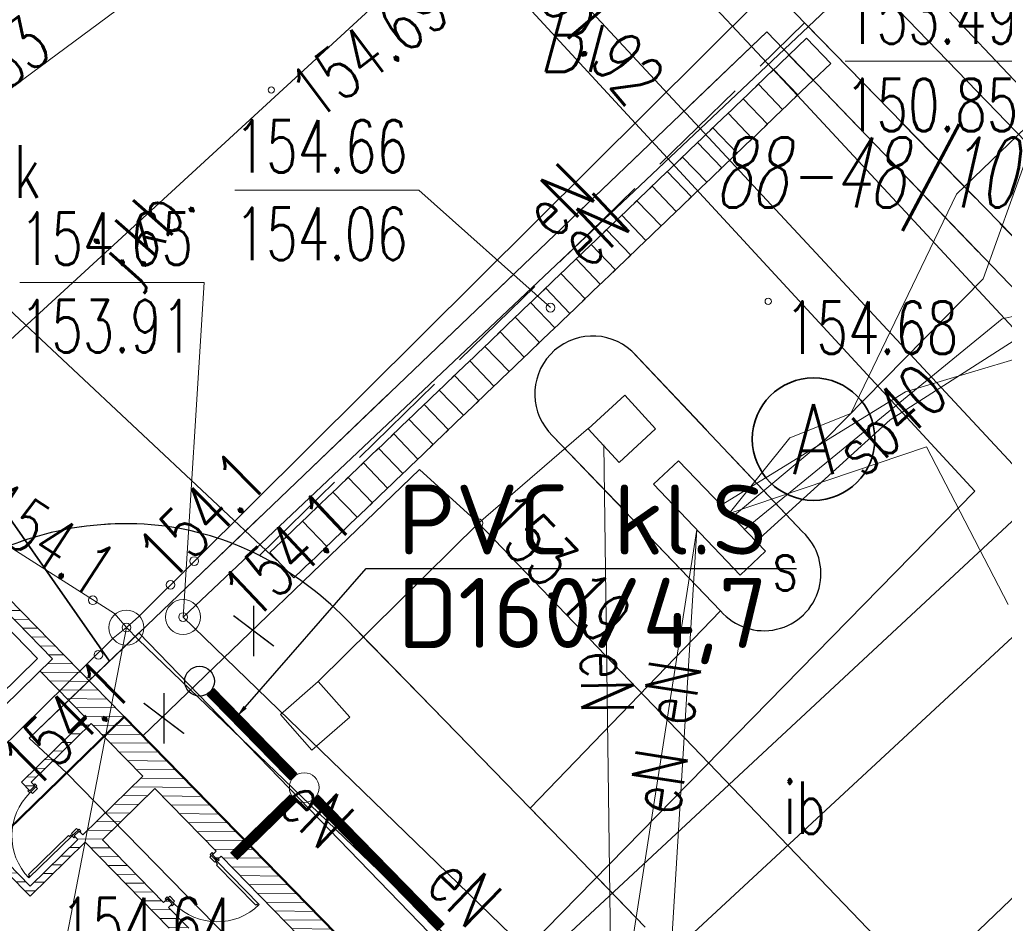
# Model space of a CAD drawing. Header units: feet. Extents: x 7588777 to 15179262, y 5780090 to 11560165.
# Tile 16 of 36: x 7589453 to 7589467, y 5780207 to 5780220. Entities that reach past the tile are written whole.
import ezdxf
from ezdxf import colors
from ezdxf.entities.mleader import LeaderData, LeaderLine
from ezdxf.enums import TextEntityAlignment as Align
from ezdxf.math import Vec2, Vec3

# ---------------------------------------------------------------- set-up
doc = ezdxf.new("R2010")
doc.units = ezdxf.units.FT
doc.header["$MEASUREMENT"] = 0
for name, pattern in [('1_14', [1, -1]), ('1_OTDD', [0]), ('1_OTDI', [0]), ('1_OTKC', [1.5, 1, -0.5]), ('1_OTKJ', [2, 1.5, -0.5]), ('1_OTKK', [0]), ('3_EGBU_A', [0]), ('4010', [5, 3, -2]), ('4_SUEP_A', [0]), ('4_SUKD', [0]), ('4_SUKP', [0]), ('4_SULO', [0]), ('4_SUSP', [0]), ('4_SUSU', [0]), ('4_SUWP', [0]), ('DASHED', [19.049999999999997, 12.7, -6.35])]:
    doc.linetypes.add(name, pattern=pattern)
doc.layers.get('0').update_dxf_attribs({"color": 250, "linetype": 'CONTINUOUS', "lineweight": 100})
for name, color, linetype, lineweight in [('___opis znaczniki - bez zmian', 30, 'CONTINUOUS', 35), ('___opis znaczniki - rozbiórka', 12, 'CONTINUOUS', 35), ('__PROJ_BUD_pawilon', 6, 'CONTINUOUS', 15), ('__PROJ_IS_deszczówka', 84, 'CONTINUOUS', 18), ('_ROZBIÓRKA_BUD_pawilon', 1, 'NIEIST_1', 15), ('_ROZBIÓRKA_BUD_wiata', 1, 'NIEIST_1', 15), ('ZZDeszczowa', 92, 'CONTINUOUS', 30)]:
    doc.layers.add(name, color=color, linetype=linetype, lineweight=lineweight)
for name, color, linetype, lineweight, transparency in [('EGBB_L_0', 7, '3_EGBU_A', 50, 0.7), ('KAN', 42, 'CONTINUOUS', 30, 0.7), ('Numery_dzialek', 7, 'CONTINUOUS', 9, 0.7), ('Numery_uzytkow', 3, 'CONTINUOUS', 9, 0.7), ('OTD_E_T_7', 7, 'CONTINUOUS', 0, 0.7), ('OTD_L_13', 7, '1_OTDD', 18, 0.7), ('OTD_L_14', 7, '1_OTDI', 18, 0.7), ('OTK_E_T_0', 7, 'CONTINUOUS', 0, 0.7), ('OTK_L_0', 7, '1_OTKJ', 18, 0.7), ('OTK_L_1', 7, '1_OTKK', 25, 0.7), ('OTK_L_2', 7, '1_OTKC', 18, 0.7), ('OTR_T_0', 7, 'CONTINUOUS', 18, 0.7), ('SUEP_E_T_0', 1, 'CONTINUOUS', 0, 0.7), ('SUEP_L_0', 1, '4_SUEP_A', 18, 0.7), ('SUER_T_0', 1, 'CONTINUOUS', 18, 0.7), ('SUK_L_2', 34, 'CONTINUOUS', 18, 0.7), ('SUKP_L_0', 34, '4_SUKP', 18, 0.7), ('SUKR_T_0', 34, 'CONTINUOUS', 18, 0.7), ('SUL_L_1', 7, '4_SULO', 18, 0.7), ('SUP_E_T_1', 7, 'CONTINUOUS', 0, 0.7), ('SUP_T_0', 7, 'CONTINUOUS', 18, 0.7), ('SUS_E_T_0', 7, 'CONTINUOUS', 0, 0.7), ('SUS_L_0', 7, '4_SUSU', 18, 0.7), ('SUSP_E_T_0', 7, 'CONTINUOUS', 0, 0.7), ('SUSP_L_0', 7, '4_SUSP', 18, 0.7), ('SUSR_T_0', 7, 'CONTINUOUS', 18, 0.7), ('SUWP_L_0', 5, '4_SUWP', 18, 0.7), ('SUWR_T_0', 5, 'CONTINUOUS', 18, 0.7)]:
    doc.layers.add(name, color=color, linetype=linetype, lineweight=lineweight, transparency=transparency)
doc.layers.add('KS_LINIE_TABELI', color=7, linetype='CONTINUOUS')
doc.styles.add('ISOCP', font='isocpeur.ttf')
doc.styles.add('ROMANS', font='romans.shx', dxfattribs={"width": 0.8})
doc.styles.get("Standard").update_dxf_attribs({"font": 'Simplex.SHX', "width": 0.75})
doc.linetypes.add('NIEIST_1', pattern='A,20,-0.01,["X",Standard,S=5,R=0,X=-2.54,Y=-2.54],-0.01', length=20.02)

# ---------------------------------------------------------------- blocks, each defined once
blk = doc.blocks.new('1_OTRS')
at = {"linetype": 'Continuous'}
blk.add_circle((0, 0), 0.045, dxfattribs=at)
blk = doc.blocks.new('4_SUPS')
at = {"linetype": 'Continuous'}
blk.add_circle((0, 0), 0.0625, dxfattribs=at)
blk = doc.blocks.new('4_SUPK')
at = {"linetype": 'Continuous'}
blk.add_circle((0, 0), 0.25, dxfattribs=at)
blk = doc.blocks.new('A$C2C727012')
at = {"layer": 'KAN', "color": 1, "linetype": 'Continuous', "lineweight": 30, "const_width": 0.03200000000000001}
for points in [[(-1.534593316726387, 1.263495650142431), (-1.168119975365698, 2.333540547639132)], [(-1.888838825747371, 1.62262720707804), (-0.8138744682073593, 1.974408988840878)]]:
    blk.add_lwpolyline(points, dxfattribs=at)
blk = doc.blocks.new('A$C5DF4204B')
at = {"linetype": 'Continuous'}
h = blk.add_hatch(dxfattribs=at)
h.set_pattern_fill('ANSI31', color=256, angle=134.3711502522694)
h.set_pattern_definition([(179.3711502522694, (7683857.488807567, 5766374.337344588), (-0.001371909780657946, -0.1249924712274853), [])])
h.paths.add_polyline_path([(7589447.017927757, 5780200.13885004), (7589447.035392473, 5780200.120961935), (7589446.949613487, 5780200.037045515), (7589454.166443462, 5780192.660070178), (7589458.622661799, 5780197.019528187), (7589458.451332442, 5780197.194660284), (7589454.282473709, 5780193.116322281), (7589448.754479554, 5780198.767013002), (7589448.825962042, 5780198.836943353), (7589448.738549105, 5780198.926296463), (7589448.667066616, 5780198.856366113), (7589447.219508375, 5780200.336053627)])
h.paths.add_polyline_path([(7589443.117448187, 5780203.954303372), (7589445.97060646, 5780201.037817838), (7589446.056385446, 5780201.121734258), (7589446.073868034, 5780201.103863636), (7589446.275448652, 5780201.301067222), (7589445.639082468, 5780201.951557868), (7589446.139459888, 5780202.441070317), (7589446.069529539, 5780202.512552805), (7589445.569152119, 5780202.023040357), (7589443.576137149, 5780204.060291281), (7589444.151571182, 5780204.623230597), (7589444.064158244, 5780204.712583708), (7589444.046287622, 5780204.695101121), (7589443.962371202, 5780204.780880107)])
h.paths.add_polyline_path([(7589444.820161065, 5780205.620044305), (7589444.904077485, 5780205.534265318), (7589444.886206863, 5780205.516782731), (7589444.9736198, 5780205.42742962), (7589445.113010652, 5780205.563793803), (7589447.106025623, 5780203.526542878), (7589446.784354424, 5780203.211856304), (7589446.854284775, 5780203.140373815), (7589447.175955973, 5780203.45506039), (7589447.700433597, 5780202.918941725), (7589447.825527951, 5780203.041319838), (7589447.755597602, 5780203.112802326), (7589447.701985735, 5780203.060354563), (7589445.184493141, 5780205.633724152), (7589445.438255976, 5780205.881976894), (7589445.350843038, 5780205.971330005), (7589445.332972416, 5780205.953847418), (7589445.249055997, 5780206.039626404)], flags=17)
h.paths.add_polyline_path([(7589446.106845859, 5780206.878790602), (7589446.190762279, 5780206.793011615), (7589446.172891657, 5780206.775529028), (7589446.260304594, 5780206.686175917), (7589446.596272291, 5780207.014848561), (7589448.589287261, 5780204.977597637), (7589447.99955673, 5780204.400672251), (7589448.524034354, 5780203.864553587), (7589448.470422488, 5780203.812105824), (7589448.540352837, 5780203.740623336), (7589448.879894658, 5780204.072792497), (7589448.809964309, 5780204.144274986), (7589448.595516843, 5780203.934483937), (7589448.158452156, 5780204.38124949), (7589449.016242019, 5780205.220413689), (7589449.523237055, 5780204.702165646), (7589449.594719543, 5780204.772095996), (7589449.280032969, 5780205.093767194), (7589449.315774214, 5780205.128732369), (7589449.245843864, 5780205.200214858), (7589449.21010262, 5780205.165249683), (7589449.00031157, 5780205.379697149), (7589448.678640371, 5780205.065010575), (7589446.685625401, 5780207.102261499), (7589448.079533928, 5780208.46590332), (7589450.282339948, 5780206.214204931), (7589449.960668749, 5780205.899518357), (7589450.0305991, 5780205.828035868), (7589450.352270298, 5780206.142722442), (7589450.666956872, 5780205.821051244), (7589451.238816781, 5780206.380494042), (7589451.168886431, 5780206.45197653), (7589450.668509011, 5780205.962464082), (7589448.151016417, 5780208.535833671), (7589450.295491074, 5780210.633744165), (7589450.305980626, 5780210.623021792), (7589451.12445512, 5780211.423724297), (7589451.229350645, 5780211.316500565), (7589451.247221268, 5780211.333983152), (7589451.044423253, 5780211.541282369), (7589451.026552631, 5780211.523799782), (7589450.94263621, 5780211.609578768)], flags=17)
h.paths.add_polyline_path([(7589453.174635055, 5780211.051182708), (7589453.838973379, 5780210.372099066), (7589452.909701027, 5780209.463004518), (7589453.032079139, 5780209.337910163), (7589453.103561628, 5780209.407840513), (7589453.051113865, 5780209.46145238), (7589453.908903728, 5780210.300616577), (7589454.643172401, 5780209.550050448), (7589453.785382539, 5780208.710886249), (7589453.732934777, 5780208.764498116), (7589453.661452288, 5780208.694567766), (7589453.71390005, 5780208.6409559), (7589453.034816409, 5780207.976617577), (7589452.555793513, 5780208.466272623), (7589452.484311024, 5780208.396342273), (7589452.624171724, 5780208.253377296), (7589451.730640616, 5780207.379247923), (7589451.919452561, 5780207.186245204), (7589451.883711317, 5780207.151280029), (7589451.953641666, 5780207.079797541), (7589451.989382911, 5780207.114762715), (7589453.108268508, 5780205.971042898), (7589451.928807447, 5780204.817192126), (7589451.684051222, 5780205.067380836), (7589451.330212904, 5780204.721225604), (7589451.400143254, 5780204.649743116), (7589451.682499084, 5780204.925967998), (7589453.241945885, 5780203.331908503), (7589451.919519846, 5780202.03819703), (7589450.360073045, 5780203.632256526), (7589450.685318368, 5780203.950439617), (7589450.615388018, 5780204.021922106), (7589450.218660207, 5780203.633808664), (7589451.848037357, 5780201.968266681), (7589449.532004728, 5780199.702523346), (7589449.619417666, 5780199.613170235), (7589455.538167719, 5780205.403403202), (7589455.450754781, 5780205.492756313), (7589454.564371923, 5780204.625619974), (7589454.529406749, 5780204.661361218), (7589454.45792426, 5780204.591430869), (7589454.492889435, 5780204.555689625), (7589453.313428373, 5780203.401838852), (7589452.016220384, 5780204.727839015), (7589453.195681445, 5780205.881689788), (7589453.828551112, 5780205.234773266), (7589453.9000336, 5780205.304703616), (7589453.480451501, 5780205.733598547), (7589453.694898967, 5780205.943389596), (7589453.624968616, 5780206.014872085), (7589453.410521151, 5780205.805081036), (7589451.889536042, 5780207.359825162), (7589452.71158466, 5780208.164024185), (7589453.03326427, 5780207.835204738), (7589453.819571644, 5780208.604438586), (7589455.018877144, 5780207.378513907), (7589454.339793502, 5780206.714175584), (7589454.409723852, 5780206.642693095), (7589455.160289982, 5780207.376961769), (7589455.230220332, 5780207.30547928), (7589455.301702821, 5780207.375409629), (7589455.011491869, 5780207.672061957), (7589455.065103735, 5780207.72450972), (7589454.995173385, 5780207.795992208), (7589454.941561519, 5780207.743544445), (7589454.067432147, 5780208.637075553), (7589454.817998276, 5780209.371344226), (7589455.692127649, 5780208.477813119), (7589455.638515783, 5780208.425365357), (7589455.708446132, 5780208.353882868), (7589455.762057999, 5780208.40633063), (7589457.066259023, 5780207.073182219), (7589456.315692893, 5780206.338913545), (7589456.001006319, 5780206.660584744), (7589455.92952383, 5780206.590654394), (7589456.331623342, 5780206.179630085), (7589457.441031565, 5780207.264949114), (7589452.091359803, 5780212.73335949), (7589451.786129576, 5780212.434756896), (7589451.870045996, 5780212.348977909), (7589451.852175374, 5780212.331495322), (7589452.054973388, 5780212.124196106), (7589452.072844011, 5780212.141678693), (7589451.967948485, 5780212.248902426), (7589452.164525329, 5780212.441210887), (7589453.353341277, 5780211.226008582)])
h.paths.add_polyline_path([(7589457.987068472, 5780206.309254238), (7589458.119936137, 5780206.173437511), (7589458.250749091, 5780206.30141005), (7589458.117881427, 5780206.437226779)])
h.paths.add_polyline_path([(7589459.609452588, 5780204.650860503), (7589459.742320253, 5780204.515043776), (7589459.873133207, 5780204.643016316), (7589459.740265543, 5780204.778833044)])
h.paths.add_polyline_path([(7589462.287784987, 5780201.913081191), (7589462.420652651, 5780201.777264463), (7589462.551465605, 5780201.905237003), (7589462.418597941, 5780202.041053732)])
for points in [[(7589452.091359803, 5780212.73335949), (7589457.441031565, 5780207.264949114)], [(7589457.066259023, 5780207.073182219), (7589455.762057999, 5780208.40633063), (7589455.708446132, 5780208.353882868), (7589455.638515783, 5780208.425365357), (7589455.692127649, 5780208.477813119), (7589454.817998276, 5780209.371344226), (7589454.067432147, 5780208.637075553), (7589454.941561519, 5780207.743544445), (7589454.995173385, 5780207.795992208), (7589455.065103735, 5780207.72450972), (7589455.011491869, 5780207.672061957), (7589455.301702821, 5780207.375409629)], [(7589455.018877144, 5780207.378513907), (7589453.819571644, 5780208.604438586), (7589453.03326427, 5780207.835204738), (7589452.71158466, 5780208.164024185)], [(7589452.555793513, 5780208.466272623), (7589453.034816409, 5780207.976617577), (7589453.71390005, 5780208.6409559), (7589453.661452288, 5780208.694567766), (7589453.732934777, 5780208.764498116), (7589453.785382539, 5780208.710886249), (7589454.643172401, 5780209.550050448), (7589453.908903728, 5780210.300616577), (7589453.051113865, 5780209.46145238), (7589453.103561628, 5780209.407840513), (7589453.032079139, 5780209.337910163), (7589452.909701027, 5780209.463004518), (7589453.838973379, 5780210.372099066), (7589453.174635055, 5780211.051182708)], [(7589453.089575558, 5780209.422137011), (7589453.103561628, 5780209.407840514), (7589453.03207914, 5780209.337910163), (7589453.018093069, 5780209.352206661), (7589453.003796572, 5780209.338220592), (7589453.031768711, 5780209.309627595), (7589453.046065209, 5780209.323613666), (7589453.131844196, 5780209.407530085), (7589453.103872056, 5780209.436123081), (7589453.089575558, 5780209.422137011)], [(7589453.046065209, 5780209.323613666), (7589453.067044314, 5780209.302168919), (7589453.138526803, 5780209.372099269), (7589453.117547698, 5780209.393544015)], [(7589453.647466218, 5780208.708864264), (7589453.626487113, 5780208.73030901), (7589453.697969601, 5780208.800239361), (7589453.718948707, 5780208.778794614)], [(7589453.746920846, 5780208.750201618), (7589453.732934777, 5780208.764498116), (7589453.661452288, 5780208.694567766), (7589453.675438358, 5780208.680271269), (7589453.66114186, 5780208.666285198), (7589453.63316972, 5780208.694878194), (7589453.647466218, 5780208.708864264), (7589453.733245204, 5780208.792780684), (7589453.761217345, 5780208.764187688), (7589453.746920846, 5780208.750201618)], [(7589455.692751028, 5780208.341326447), (7589455.671306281, 5780208.320347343), (7589455.601375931, 5780208.391829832), (7589455.622820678, 5780208.412808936)], [(7589455.651413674, 5780208.440781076), (7589455.637117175, 5780208.426795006), (7589455.707047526, 5780208.355312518), (7589455.721344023, 5780208.369298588), (7589455.735330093, 5780208.355002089), (7589455.706737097, 5780208.32702995), (7589455.692751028, 5780208.341326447), (7589455.608834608, 5780208.427105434), (7589455.637427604, 5780208.455077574), (7589455.651413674, 5780208.440781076)], [(7589454.979478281, 5780207.783435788), (7589454.993774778, 5780207.797421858), (7589455.063705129, 5780207.725939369), (7589455.04940863, 5780207.711953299), (7589455.0633947, 5780207.697656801), (7589455.091987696, 5780207.725628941), (7589455.078001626, 5780207.739925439), (7589454.994085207, 5780207.825704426), (7589454.96549221, 5780207.797732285), (7589454.979478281, 5780207.783435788)], [(7589455.078001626, 5780207.739925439), (7589455.099446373, 5780207.760904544), (7589455.029516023, 5780207.832387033), (7589455.008071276, 5780207.811407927)]]:
    blk.add_lwpolyline(points)
for points in [[(7589451.967948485, 5780212.248902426), (7589452.164525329, 5780212.441210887), (7589453.353341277, 5780211.226008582), (7589451.494796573, 5780209.407819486), (7589450.305980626, 5780210.623021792), (7589451.12445512, 5780211.423724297), (7589451.229350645, 5780211.316500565), (7589450.518099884, 5780210.620693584), (7589451.497124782, 5780209.619938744), (7589453.141222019, 5780211.228336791), (7589452.162197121, 5780212.22909163), (7589452.072844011, 5780212.141678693)], [(7589453.61918365, 5780208.709174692), (7589453.597738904, 5780208.688195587), (7589453.583752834, 5780208.702492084), (7589453.011892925, 5780208.143049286), (7589453.025878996, 5780208.128752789), (7589453.004434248, 5780208.107773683), (7589453.018420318, 5780208.093477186), (7589453.63316972, 5780208.694878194)], [(7589455.6924406, 5780208.31304388), (7589455.713419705, 5780208.291599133), (7589455.699123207, 5780208.277613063), (7589456.258566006, 5780207.705753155), (7589456.272862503, 5780207.719739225), (7589456.293841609, 5780207.698294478), (7589456.308138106, 5780207.712280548), (7589455.706737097, 5780208.32702995)]]:
    blk.add_lwpolyline(points, close=True)
at = {"linetype": 'DASHED'}
for centre, start, end in [((7589453.63316972, 5780208.694878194), 134.371148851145, 224.371148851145), ((7589455.706737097, 5780208.32702995), 224.371148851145, 314.3711488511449)]:
    blk.add_arc(centre, 0.8599999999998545, start, end, dxfattribs=at)

msp = doc.modelspace()

# ---------------------------------------------------------------- linework, layer by layer
at = {"layer": '___opis znaczniki - bez zmian'}
msp.add_circle((7589464.227875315, 5780214.362015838), 0.875, dxfattribs=at)
at = {"layer": '___opis znaczniki - rozbiórka', "linetype": 'Continuous'}
msp.add_lwpolyline([(7589454.170358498, 5780211.191244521), (7589451.997284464, 5780214.295743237)], dxfattribs=at)
at = {"layer": '__PROJ_IS_deszczówka', "const_width": 0.15}
for points in [[(7589456.802015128, 5780209.536086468), (7589455.607984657, 5780210.756619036)], [(7589455.942320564, 5780208.400816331), (7589456.798693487, 5780209.235608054)], [(7589458.907797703, 5780207.383565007), (7589457.099219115, 5780209.232285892)]]:
    msp.add_lwpolyline(points, dxfattribs=at)
at = {"layer": '__PROJ_IS_deszczówka', "linetype": 'Continuous'}
for centre in [(7589455.455334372, 5780210.904450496), (7589456.950617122, 5780209.38418618)]:
    msp.add_circle(centre, 0.2125, dxfattribs=at)
at = {"layer": '_ROZBIÓRKA_BUD_pawilon', "ltscale": 0.1}
msp.add_lwpolyline([(7589447.195, 5780203.408), (7589456.315999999, 5780194.044), (7589463.525, 5780201.046), (7589454.378999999, 5780210.395)], close=True, dxfattribs=at)
at = {"layer": '_ROZBIÓRKA_BUD_wiata', "color": 7, "linetype": '4010', "ltscale": 0.5}
msp.add_lwpolyline([(7589464.601625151, 5780201.249666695), (7589466.929999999, 5780203.32), (7589473.54, 5780196.46), (7589485.36, 5780208.15), (7589478.78, 5780215.12), (7589473.509999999, 5780209.83), (7589463.559999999, 5780220.18), (7589454.5899435, 5780211.592915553)], dxfattribs=at)
for points in [[(7589461.008338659, 5780214.50846645), (7589461.45, 5780214.03), (7589461.969999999, 5780214.51), (7589461.53, 5780214.99)], [(7589456.61321012, 5780210.42636187), (7589457.059999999, 5780209.92), (7589457.599999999, 5780210.39), (7589457.149999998, 5780210.899999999)]]:
    msp.add_lwpolyline(points, close=True, dxfattribs=at)
at = {"layer": '_ROZBIÓRKA_BUD_wiata', "linetype": 'NIEIST_1', "ltscale": 0.1}
msp.add_lwpolyline([(7589464.601625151, 5780201.249666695), (7589463.05, 5780199.87), (7589462.701262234, 5780200.243480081), (7589453.554602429, 5780209.5932091), (7589453.019999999, 5780210.09), (7589454.5899435, 5780211.592915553)], close=True, dxfattribs=at)
at = {"layer": 'EGBB_L_0', "linetype": '3_EGBU_A'}
for p, q in [((7589454.378999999, 5780210.395), (7589447.195, 5780203.408)), ((7589463.525, 5780201.046), (7589454.378999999, 5780210.395))]:
    msp.add_line(p, q, dxfattribs=at)
at = {"layer": 'OTD_L_13', "linetype": '1_OTDD'}
for p, q in [((7589461.53, 5780214.99), (7589461.008338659, 5780214.50846645)), ((7589461.969999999, 5780214.51), (7589461.53, 5780214.99)), ((7589461.008338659, 5780214.50846645), (7589461.45, 5780214.03)), ((7589461.45, 5780214.03), (7589461.969999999, 5780214.51)), ((7589456.61321012, 5780210.42636187), (7589457.15, 5780210.9)), ((7589457.15, 5780210.9), (7589457.599999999, 5780210.39)), ((7589457.059999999, 5780209.92), (7589456.61321012, 5780210.42636187)), ((7589457.599999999, 5780210.39), (7589457.059999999, 5780209.92))]:
    msp.add_line(p, q, dxfattribs=at)
at = {"layer": 'OTD_L_14', "linetype": '1_OTDI'}
for p, q in [((7589453.019999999, 5780210.09), (7589463.559999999, 5780220.18)), ((7589463.559999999, 5780220.18), (7589473.509999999, 5780209.83)), ((7589454.378999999, 5780210.395), (7589453.55460243, 5780209.593209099)), ((7589463.525, 5780201.046), (7589454.378999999, 5780210.395)), ((7589453.55460243, 5780209.593209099), (7589453.019999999, 5780210.09))]:
    msp.add_line(p, q, dxfattribs=at)
at = {"layer": 'OTK_L_0', "linetype": '1_OTKJ'}
for p, q in [((7589456.309999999, 5780212.7), (7589464.099999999, 5780220.31)), ((7589464.099999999, 5780220.31), (7589473.16, 5780211)), ((7589464.07, 5780213.04), (7589461.63, 5780215.62)), ((7589460.5, 5780214.41), (7589462.9, 5780211.91)), ((7589460.179999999, 5780209.09), (7589457.54, 5780211.8)), ((7589461.82, 5780207.39), (7589460.179999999, 5780209.09))]:
    msp.add_line(p, q, dxfattribs=at)
at = {"layer": 'OTK_L_0', "linetype": '1_14'}
msp.add_line((7589462.9, 5780211.91), (7589460.179999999, 5780209.09), dxfattribs=at)
at = {"layer": 'OTK_L_0', "linetype": '1_OTKJ'}
for centre, radius, start, end in [((7589461.073434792, 5780215.00712288), 0.8278787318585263, 47.75682231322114, 226.1593125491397), ((7589454.403683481, 5780208.603804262), 4.550153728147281, 84.11778989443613, 125.6764541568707), ((7589454.41038574, 5780208.96466387), 4.190616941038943, 63.04427692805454, 83.70330408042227), ((7589463.518803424, 5780212.439999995), 0.8147500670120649, 220.5797803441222, 47.42752386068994), ((7589454.132012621, 5780208.432917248), 4.790785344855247, 44.65407973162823, 62.95950566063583)]:
    msp.add_arc(centre, radius, start, end, dxfattribs=at)
at = {"layer": 'OTK_L_1', "linetype": '1_OTKK'}
for p, q in [((7589464.07, 5780213.04), (7589461.63, 5780215.62)), ((7589460.5, 5780214.41), (7589462.9, 5780211.91)), ((7589457.54, 5780211.8), (7589460.179999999, 5780209.09))]:
    msp.add_line(p, q, dxfattribs=at)
for centre, radius, start, end in [((7589461.073434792, 5780215.00712288), 0.8278787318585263, 47.75682231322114, 226.1593125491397), ((7589454.403683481, 5780208.603804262), 4.550153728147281, 84.11778989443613, 125.6764541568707), ((7589454.41038574, 5780208.96466387), 4.190616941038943, 63.04427692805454, 83.70330408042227), ((7589463.518803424, 5780212.439999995), 0.8147500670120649, 220.5797803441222, 47.42752386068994), ((7589454.132012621, 5780208.432917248), 4.790785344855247, 44.65407973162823, 62.95950566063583)]:
    msp.add_arc(centre, radius, start, end, dxfattribs=at)
at = {"layer": 'OTK_L_2', "linetype": '1_OTKC'}
for p, q in [((7589460.179999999, 5780209.09), (7589457.54, 5780211.8)), ((7589454.378999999, 5780210.395), (7589453.55460243, 5780209.593209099)), ((7589463.525, 5780201.046), (7589454.378999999, 5780210.395)), ((7589453.55460243, 5780209.593209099), (7589447.195, 5780203.408)), ((7589461.82, 5780207.39), (7589460.179999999, 5780209.09))]:
    msp.add_line(p, q, dxfattribs=at)
for centre, radius, start, end in [((7589454.403683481, 5780208.603804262), 4.550153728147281, 84.11778989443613, 125.6764541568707), ((7589454.41038574, 5780208.96466387), 4.190616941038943, 63.04427692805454, 83.70330408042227), ((7589454.132012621, 5780208.432917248), 4.790785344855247, 44.65407973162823, 62.95950566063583)]:
    msp.add_arc(centre, radius, start, end, dxfattribs=at)
at = {"layer": 'SUEP_L_0', "linetype": '4_SUEP_A'}
for p, q in [((7589475.849999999, 5780232.97), (7589454.59, 5780211.83)), ((7589465.82, 5780221.83), (7589455.219999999, 5780211.82)), ((7589448.12, 5780215.76), (7589454.24, 5780211.87)), ((7589461.349999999, 5780205.32), (7589461.23, 5780214.28)), ((7589461.349999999, 5780205.32), (7589462.559999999, 5780213.07)), ((7589462.559999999, 5780213.07), (7589462.099999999, 5780205.48)), ((7589454.24, 5780211.87), (7589454.41, 5780211.67)), ((7589454.59, 5780211.83), (7589454.41, 5780211.67)), ((7589455.219999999, 5780211.82), (7589461.74, 5780205.51)), ((7589454.41, 5780211.67), (7589454.219999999, 5780211.52)), ((7589454.58, 5780211.5), (7589454.41, 5780211.67)), ((7589454.219999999, 5780211.52), (7589442.179999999, 5780199.66)), ((7589460.98, 5780205.35), (7589454.58, 5780211.5))]:
    msp.add_line(p, q, dxfattribs=at)
at = {"layer": 'SUER_T_0', "linetype": 'Continuous', "lineweight": 0}
for p, q in [((7589452.887161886, 5780216.6), (7589455.519999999, 5780216.6)), ((7589455.219999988, 5780211.820000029), (7589455.519999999, 5780216.6)), ((7589454.410000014, 5780211.669999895), (7589453.470009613, 5780206.81))]:
    msp.add_line(p, q, dxfattribs=at)
at = {"layer": 'SUK_L_2', "linetype": '4_SUKD'}
for p, q in [((7589463.874326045, 5780219.848342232), (7589464.127028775, 5780220.090501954)), ((7589464.127028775, 5780220.090501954), (7589464.472971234, 5780219.729498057)), ((7589463.621032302, 5780219.605616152), (7589463.874326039, 5780219.848342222)), ((7589463.874326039, 5780219.848342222), (7589464.220268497, 5780219.487338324)), ((7589464.472971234, 5780219.729498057), (7589464.220268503, 5780219.487338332)), ((7589463.403923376, 5780219.397565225), (7589463.657217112, 5780219.640291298)), ((7589463.657217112, 5780219.640291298), (7589464.003159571, 5780219.279287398)), ((7589463.18681445, 5780219.1895143), (7589463.440108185, 5780219.43224037)), ((7589463.440108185, 5780219.43224037), (7589463.786050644, 5780219.071236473)), ((7589464.220268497, 5780219.487338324), (7589463.96697476, 5780219.244612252)), ((7589464.003159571, 5780219.279287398), (7589463.749865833, 5780219.036561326)), ((7589462.969705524, 5780218.981463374), (7589463.22299926, 5780219.224189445)), ((7589463.22299926, 5780219.224189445), (7589463.568941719, 5780218.863185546)), ((7589462.752596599, 5780218.773412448), (7589463.005890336, 5780219.016138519)), ((7589463.005890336, 5780219.016138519), (7589463.351832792, 5780218.655134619)), ((7589463.786050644, 5780219.071236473), (7589463.532756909, 5780218.8285104)), ((7589463.568941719, 5780218.863185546), (7589463.315647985, 5780218.620459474)), ((7589462.535487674, 5780218.565361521), (7589462.788781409, 5780218.808087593)), ((7589462.788781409, 5780218.808087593), (7589463.134723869, 5780218.447083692)), ((7589462.318378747, 5780218.357310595), (7589462.571672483, 5780218.600036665)), ((7589462.571672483, 5780218.600036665), (7589462.917614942, 5780218.239032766)), ((7589463.351832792, 5780218.655134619), (7589463.098539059, 5780218.412408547)), ((7589463.134723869, 5780218.447083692), (7589462.881430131, 5780218.204357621)), ((7589462.101269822, 5780218.149259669), (7589462.354563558, 5780218.39198574)), ((7589462.354563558, 5780218.39198574), (7589462.700506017, 5780218.030981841)), ((7589461.884160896, 5780217.941208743), (7589462.137454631, 5780218.183934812)), ((7589462.137454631, 5780218.183934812), (7589462.483397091, 5780217.822930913)), ((7589462.917614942, 5780218.239032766), (7589462.664321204, 5780217.996306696)), ((7589461.66705197, 5780217.733157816), (7589461.920345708, 5780217.975883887)), ((7589461.920345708, 5780217.975883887), (7589462.266288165, 5780217.614879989)), ((7589462.700506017, 5780218.030981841), (7589462.447212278, 5780217.788255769)), ((7589461.449943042, 5780217.525106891), (7589461.703236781, 5780217.767832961)), ((7589461.703236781, 5780217.767832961), (7589462.049179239, 5780217.406829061)), ((7589462.483397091, 5780217.822930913), (7589462.230103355, 5780217.580204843)), ((7589461.232834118, 5780217.317055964), (7589461.486127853, 5780217.559782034)), ((7589461.486127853, 5780217.559782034), (7589461.832070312, 5780217.198778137)), ((7589462.266288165, 5780217.614879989), (7589462.012994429, 5780217.372153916)), ((7589461.015725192, 5780217.109005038), (7589461.269018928, 5780217.351731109)), ((7589461.269018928, 5780217.351731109), (7589461.614961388, 5780216.990727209)), ((7589462.049179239, 5780217.406829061), (7589461.795885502, 5780217.16410299)), ((7589460.798616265, 5780216.900954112), (7589461.051910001, 5780217.143680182)), ((7589461.051910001, 5780217.143680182), (7589461.397852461, 5780216.782676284)), ((7589461.832070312, 5780217.198778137), (7589461.578776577, 5780216.956052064)), ((7589461.614961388, 5780216.990727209), (7589461.36166765, 5780216.748001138)), ((7589460.58150734, 5780216.692903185), (7589460.834801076, 5780216.935629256)), ((7589460.834801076, 5780216.935629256), (7589461.180743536, 5780216.574625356)), ((7589460.364398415, 5780216.48485226), (7589460.61769215, 5780216.727578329)), ((7589460.61769215, 5780216.727578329), (7589460.96363461, 5780216.36657443)), ((7589461.397852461, 5780216.782676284), (7589461.144558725, 5780216.539950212)), ((7589461.180743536, 5780216.574625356), (7589460.927449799, 5780216.331899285)), ((7589460.14728949, 5780216.276801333), (7589460.400583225, 5780216.519527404)), ((7589460.400583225, 5780216.519527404), (7589460.746525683, 5780216.158523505)), ((7589459.930180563, 5780216.068750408), (7589460.183474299, 5780216.311476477)), ((7589460.183474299, 5780216.311476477), (7589460.529416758, 5780215.950472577)), ((7589460.96363461, 5780216.36657443), (7589460.710340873, 5780216.123848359)), ((7589460.746525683, 5780216.158523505), (7589460.493231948, 5780215.915797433)), ((7589459.713071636, 5780215.86069948), (7589459.966365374, 5780216.103425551)), ((7589459.966365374, 5780216.103425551), (7589460.312307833, 5780215.742421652)), ((7589459.495962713, 5780215.652648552), (7589459.749256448, 5780215.895374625)), ((7589459.749256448, 5780215.895374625), (7589460.095198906, 5780215.534370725)), ((7589460.529416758, 5780215.950472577), (7589460.276123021, 5780215.707746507)), ((7589460.312307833, 5780215.742421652), (7589460.059014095, 5780215.49969558)), ((7589459.278853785, 5780215.444597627), (7589459.532147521, 5780215.687323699)), ((7589459.532147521, 5780215.687323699), (7589459.878089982, 5780215.3263198)), ((7589459.06174486, 5780215.236546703), (7589459.315038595, 5780215.479272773)), ((7589459.315038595, 5780215.479272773), (7589459.660981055, 5780215.118268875)), ((7589460.095198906, 5780215.534370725), (7589459.84190517, 5780215.291644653)), ((7589459.878089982, 5780215.3263198), (7589459.624796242, 5780215.083593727)), ((7589458.844635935, 5780215.028495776), (7589459.097929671, 5780215.271221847)), ((7589459.097929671, 5780215.271221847), (7589459.443872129, 5780214.910217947)), ((7589458.627527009, 5780214.820444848), (7589458.880820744, 5780215.06317092)), ((7589458.880820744, 5780215.06317092), (7589459.226763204, 5780214.702167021)), ((7589459.660981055, 5780215.118268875), (7589459.40768732, 5780214.875542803)), ((7589459.443872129, 5780214.910217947), (7589459.190578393, 5780214.667491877)), ((7589458.410418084, 5780214.612393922), (7589458.663711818, 5780214.855119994)), ((7589458.663711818, 5780214.855119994), (7589459.009654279, 5780214.494116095)), ((7589458.193309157, 5780214.404342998), (7589458.446602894, 5780214.647069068)), ((7589458.446602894, 5780214.647069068), (7589458.792545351, 5780214.286065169)), ((7589459.226763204, 5780214.702167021), (7589458.973469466, 5780214.459440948)), ((7589459.009654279, 5780214.494116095), (7589458.75636054, 5780214.251390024)), ((7589457.976200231, 5780214.196292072), (7589458.229493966, 5780214.43901814)), ((7589458.229493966, 5780214.43901814), (7589458.575436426, 5780214.078014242)), ((7589457.759091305, 5780213.988241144), (7589458.012385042, 5780214.230967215)), ((7589458.012385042, 5780214.230967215), (7589458.358327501, 5780213.869963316)), ((7589458.792545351, 5780214.286065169), (7589458.539251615, 5780214.043339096)), ((7589458.575436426, 5780214.078014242), (7589458.322142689, 5780213.83528817)), ((7589457.54198238, 5780213.780190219), (7589457.795276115, 5780214.02291629)), ((7589457.795276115, 5780214.02291629), (7589458.141218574, 5780213.661912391)), ((7589457.324873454, 5780213.572139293), (7589457.578167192, 5780213.814865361)), ((7589457.578167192, 5780213.814865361), (7589457.92410965, 5780213.453861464)), ((7589458.358327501, 5780213.869963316), (7589458.105033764, 5780213.627237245)), ((7589458.141218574, 5780213.661912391), (7589457.887924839, 5780213.419186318)), ((7589457.107764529, 5780213.364088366), (7589457.361058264, 5780213.606814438)), ((7589457.361058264, 5780213.606814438), (7589457.707000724, 5780213.245810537)), ((7589456.890655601, 5780213.15603744), (7589457.143949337, 5780213.39876351)), ((7589457.143949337, 5780213.39876351), (7589457.489891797, 5780213.037759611)), ((7589457.92410965, 5780213.453861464), (7589457.670815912, 5780213.211135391)), ((7589457.707000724, 5780213.245810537), (7589457.453706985, 5780213.003084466)), ((7589456.673546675, 5780212.947986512), (7589456.926840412, 5780213.190712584)), ((7589456.926840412, 5780213.190712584), (7589457.27278287, 5780212.829708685)), ((7589456.457028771, 5780212.74050195), (7589456.7097315, 5780212.982661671)), ((7589456.7097315, 5780212.982661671), (7589457.055673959, 5780212.621657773)), ((7589457.489891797, 5780213.037759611), (7589457.236598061, 5780212.79503354)), ((7589457.27278287, 5780212.829708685), (7589457.019489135, 5780212.586982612)), ((7589456.80297123, 5780212.37949805), (7589456.457028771, 5780212.74050195)), ((7589457.055673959, 5780212.621657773), (7589456.80297123, 5780212.37949805))]:
    msp.add_line(p, q, dxfattribs=at)
at = {"layer": 'SUKP_L_0', "linetype": '4_SUKP'}
for p, q in [((7589459.88, 5780224.64), (7589450.86, 5780217.97)), ((7589473.4, 5780210.77), (7589459.88, 5780224.64)), ((7589447.63, 5780211.07), (7589461.38, 5780223.71)), ((7589450.86, 5780217.97), (7589456.559999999, 5780212.63)), ((7589461.009999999, 5780214.52), (7589459.44, 5780213.16)), ((7589454.639999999, 5780210.12), (7589458.599999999, 5780213.93)), ((7589458.599999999, 5780213.93), (7589459.44, 5780213.16)), ((7589457.15, 5780210.9), (7589459.44, 5780213.16)), ((7589465.769999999, 5780206.57), (7589459.44, 5780213.16)), ((7589465.769999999, 5780206.57), (7589467.28, 5780208.01))]:
    msp.add_line(p, q, dxfattribs=at)
at = {"layer": 'SUKR_T_0', "linetype": 'Continuous', "lineweight": 0}
for p in [(7589455.957161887, 5780217.92), (7589460.469999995, 5780216.239999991)]:
    msp.add_line(p, (7589458.59, 5780217.92), dxfattribs=at)
at = {"layer": 'SUL_L_1', "linetype": '4_SULO'}
for p, q in [((7589464, 5780219.27), (7589455.53, 5780228.29)), ((7589454.58, 5780227.43), (7589467.469999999, 5780213.57)), ((7589469.28, 5780213.58), (7589464, 5780219.27)), ((7589467.469999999, 5780213.57), (7589459.009999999, 5780205.7)), ((7589459.84, 5780204.84), (7589469.28, 5780213.58))]:
    msp.add_line(p, q, dxfattribs=at)
at = {"layer": 'SUS_L_0', "linetype": '4_SUSU'}
for p, q in [((7589465.74, 5780220.92), (7589472.75, 5780213.51)), ((7589465.3, 5780220.64), (7589472.58, 5780213.08)), ((7589461.94, 5780213.72), (7589462.3, 5780214.05)), ((7589462.3, 5780214.05), (7589463.54, 5780212.76)), ((7589463.179999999, 5780212.42), (7589461.94, 5780213.72)), ((7589463.54, 5780212.76), (7589463.179999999, 5780212.42))]:
    msp.add_line(p, q, dxfattribs=at)
at = {"layer": 'SUSP_L_0', "linetype": '4_SUSP'}
for p, q in [((7589466.269999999, 5780217.86), (7589468.16, 5780219.68)), ((7589467.49, 5780219), (7589466.65, 5780216.65)), ((7589464.759999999, 5780214.73), (7589466.269999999, 5780217.86)), ((7589471.94, 5780217.2), (7589466.92, 5780216.08)), ((7589466.65, 5780216.65), (7589464.4, 5780214.36)), ((7589465.32, 5780214.64), (7589467.94, 5780216.31)), ((7589466.92, 5780216.08), (7589463.24, 5780213.07)), ((7589465.54, 5780215.04), (7589468.37, 5780215.88)), ((7589462.91, 5780213.42), (7589465.54, 5780215.04)), ((7589463.41, 5780212.9), (7589465.32, 5780214.64)), ((7589463.889999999, 5780214.38), (7589464.759999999, 5780214.73)), ((7589463.019999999, 5780213.3), (7589463.889999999, 5780214.38)), ((7589464.4, 5780214.36), (7589463.07, 5780213.25)), ((7589465.84, 5780214.25), (7589463.019999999, 5780213.3)), ((7589467.009999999, 5780212), (7589465.84, 5780214.25))]:
    msp.add_line(p, q, dxfattribs=at)
at = {"layer": 'SUSR_T_0', "linetype": 'Continuous', "lineweight": 0}
msp.add_line((7589464.677161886, 5780219.76), (7589467.309999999, 5780219.76), dxfattribs=at)
at = {"layer": 'SUWP_L_0', "linetype": '4_SUWP'}
for p, q in [((7589456.37, 5780224.63), (7589466.53, 5780213.62)), ((7589466.53, 5780213.62), (7589458.889999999, 5780205.82))]:
    msp.add_line(p, q, dxfattribs=at)
at = {"layer": 'ZZDeszczowa', "linetype": 'Continuous'}
msp.add_circle((7589455.455334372, 5780210.904450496), 0.2125, dxfattribs=at)

# ---------------------------------------------------------------- block references
at = {"layer": '__PROJ_BUD_pawilon', "color": 5, "linetype": 'Continuous'}
msp.add_blockref('A$C5DF4204B', (0, 0), dxfattribs=at)
at = {"layer": 'OTR_T_0'}
for p in [(7589456.48, 5780219.35), (7589463.58, 5780216.33)]:
    msp.add_blockref('1_OTRS', p, dxfattribs=at)
at = {"layer": 'SUER_T_0'}
for p in [(7589455.38, 5780212.62), (7589455.04, 5780212.28), (7589453.929999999, 5780212.06), (7589454.009999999, 5780211.28)]:
    msp.add_blockref('4_SUPS', p, dxfattribs=at)
for p, rotation in [((7589455.219999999, 5780211.82), 311.0100003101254), ((7589454.41, 5780211.67), 312.4899998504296)]:
    msp.add_blockref('4_SUPS', p, dxfattribs=dict(at, rotation=rotation))
at = {"layer": 'SUKR_T_0'}
for p in [(7589460.469999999, 5780216.24), (7589459.44, 5780213.16)]:
    msp.add_blockref('4_SUPS', p, dxfattribs=at)
at = {"layer": 'SUP_T_0'}
for p in [(7589455.219999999, 5780211.82), (7589454.41, 5780211.67)]:
    msp.add_blockref('4_SUPK', p, dxfattribs=at)
at = {"layer": 'ZZDeszczowa', "linetype": 'Continuous', "xscale": 0.6399999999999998, "yscale": 0.6399999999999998, "zscale": 0.6399999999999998, "rotation": 71.83160812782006}
for p in [(7589457.591758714, 5780212.086240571), (7589456.30927206, 5780210.83627605)]:
    msp.add_blockref('A$C2C727012', p, dxfattribs=at)

# ---------------------------------------------------------------- texts
at = {"layer": '___opis znaczniki - bez zmian', "insert": (7589464.227875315, 5780214.362015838), "char_height": 1, "width": 14.22102637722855, "attachment_point": 5, "style": 'ROMANS'}
msp.add_mtext('A', dxfattribs=at)
at = {"layer": 'Numery_dzialek', "oblique": 15, "width": 0.7}
msp.add_text('88-48/10', height=1, dxfattribs=at).set_placement((7589462.797528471, 5780218.669837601), align=Align.TOP_LEFT)
at = {"layer": 'Numery_uzytkow', "oblique": 15, "width": 0.7}
msp.add_text('Bi', height=1, dxfattribs=at).set_placement((7589460.284522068, 5780219.609030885))
at = {"layer": 'OTD_E_T_7', "lineweight": 9, "width": 0.7}
msp.add_text('ib', height=0.75, dxfattribs=at).set_placement((7589463.798614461, 5780209.0981097), align=Align.MIDDLE_LEFT)
at = {"layer": 'OTK_E_T_0', "lineweight": 9, "width": 0.7}
msp.add_text('j.kb.', height=0.75, rotation=48.49998848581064, dxfattribs=at).set_placement((7589454.45811332, 5780216.58935652))
at = {"layer": 'OTR_T_0', "lineweight": 9, "width": 0.7}
msp.add_text('154.69', height=0.75, rotation=36.97000078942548, dxfattribs=at).set_placement((7589456.67, 5780219.49), align=Align.TOP_LEFT)
msp.add_text('154.68', height=0.75, dxfattribs=at).set_placement((7589463.82, 5780216.33), align=Align.TOP_LEFT)
at = {"layer": 'SUEP_E_T_0', "lineweight": 9, "width": 0.7}
for rotation, p in [(44.8399906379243, (7589460.57, 5780217.77)), (43.35999792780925, (7589461.07, 5780217.35)), (270.7699988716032, (7589461.28, 5780210.89)), (81.12998781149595, (7589462.19, 5780210.74)), (81.12998781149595, (7589462, 5780209.47)), (316.139998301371, (7589457.13, 5780209.05)), (315.9400001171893, (7589459.24, 5780207.92))]:
    msp.add_text('eN', height=0.75, rotation=rotation, dxfattribs=at).set_placement(p, align=Align.MIDDLE)
at = {"layer": 'SUER_T_0', "lineweight": 9, "width": 0.7}
for s, p in [('154.65', (7589452.887161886, 5780217.6)), ('153.91', (7589452.887161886, 5780216.35)), ('154.64', (7589453.470009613, 5780207.81))]:
    msp.add_text(s, height=0.75, dxfattribs=at).set_placement(p, align=Align.TOP_LEFT)
msp.add_text('154.1', height=0.75, rotation=44.78999365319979, dxfattribs=at).set_placement((7589455.03, 5780212.29))
msp.add_text('154.1', height=0.75, rotation=327.0200012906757, dxfattribs=at).set_placement((7589453.929999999, 5780212.07), align=Align.RIGHT)
msp.add_text('154.1', height=0.75, rotation=43.34999853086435, dxfattribs=at).set_placement((7589455.71, 5780212.29), align=Align.TOP_LEFT)
msp.add_text('154.1', height=0.75, rotation=44.54000872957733, dxfattribs=at).set_placement((7589454, 5780211.27), align=Align.TOP_RIGHT)
at = {"layer": 'SUKR_T_0', "lineweight": 9, "width": 0.7}
for s, rotation, p in [('152.83', 36.8100104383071, (7589451.41, 5780218.37)), ('153.19', 314.0299991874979, (7589459.44, 5780213.16))]:
    msp.add_text(s, height=0.75, rotation=rotation, dxfattribs=at).set_placement(p)
for s, p in [('154.66', (7589455.957161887, 5780218.92)), ('154.06', (7589455.957161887, 5780217.67))]:
    msp.add_text(s, height=0.75, dxfattribs=at).set_placement(p, align=Align.TOP_LEFT)
at = {"layer": 'SUP_E_T_1', "lineweight": 9, "width": 0.7}
msp.add_text('k', height=0.75, dxfattribs=at).set_placement((7589452.8, 5780217.81))
at = {"layer": 'SUS_E_T_0', "lineweight": 9, "width": 0.7}
msp.add_text('s', height=0.75, dxfattribs=at).set_placement((7589463.63, 5780212.2))
at = {"layer": 'SUSP_E_T_0', "lineweight": 9, "width": 0.7}
msp.add_text('sb40', height=0.75, rotation=42.33000540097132, dxfattribs=at).set_placement((7589465.32, 5780214.64), align=Align.MIDDLE)
at = {"layer": 'SUSR_T_0', "lineweight": 9, "width": 0.7}
for s, p in [('153.49', (7589464.677161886, 5780220.76)), ('150.85', (7589464.677161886, 5780219.51))]:
    msp.add_text(s, height=0.75, dxfattribs=at).set_placement(p, align=Align.TOP_LEFT)
at = {"layer": 'SUWR_T_0', "lineweight": 9, "width": 0.7}
msp.add_text('151.92', height=0.75, rotation=310.2700005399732, dxfattribs=at).set_placement((7589459.98, 5780220.96))

# ---------------------------------------------------------------- leaders
at = {"layer": '__PROJ_IS_deszczówka'}
ml = msp.add_multileader_mtext('Standard', dxfattribs=at)
ml.set_content('\\A1;PVC kl.S\\PD160/4,7', color=256, style='ISOCP')
ml.set_leader_properties(color=256)
ml.build(insert=Vec2(0, 0))
ml.multileader.update_dxf_attribs({"text_left_attachment_type": 6, "text_right_attachment_type": 6, "dogleg_length": 0.36, "arrow_head_size": 0.18})
ctx = ml.context
ctx.base_point, ctx.char_height, ctx.arrow_head_size, ctx.landing_gap_size, ctx.plane_origin = Vec3(7589458.197629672, 5780212.51308582), 1, 0.18, 0.09, Vec3(7589457.314986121, 5780207.618698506)
ctx.left_attachment, ctx.right_attachment = 6, 6
notes = []
notes.append((ctx, [(0, (1, 1, 0), (7589457.837629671, 5780212.51308582), (1, 0), 0.36, [(3, [(7589455.988998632, 5780210.398821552)], 0, [])])]))
ctx.mtext.insert, ctx.mtext.line_spacing_factor, ctx.mtext.flow_direction = Vec3(7589458.287629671, 5780213.71308582), 0.8, 5
at = {"layer": 'KS_LINIE_TABELI', "color": 7, "linetype": 'Continuous'}
ml = msp.add_multileader_mtext('Standard', dxfattribs=at)
ml.set_content('{\\T0.95;Rura osłonowa PE100 SDR17\\P d110/4,2 ,   L=1,5m}', color=7, style='ISOCP')
ml.set_leader_properties(lineweight=18)
ml.build(insert=Vec2(0, 0))
ml.multileader.update_dxf_attribs({"text_left_attachment_type": 6, "text_right_attachment_type": 6, "dogleg_length": 0.01, "arrow_head_size": 0.18})
ctx = ml.context
ctx.base_point, ctx.char_height, ctx.arrow_head_size, ctx.landing_gap_size, ctx.plane_origin = Vec3(7589470.467202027, 5780207.941707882), 0.8, 0.18, 0.09, Vec3(7589442.522017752, 5780204.155561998)
ctx.left_attachment, ctx.right_attachment = 6, 6
notes.append((ctx, [(1, (1, 1, 0), (7589470.457202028, 5780207.941707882), (1, 0), 0.01, [(1, [(7589447.198001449, 5780198.640332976)], 0, [])])]))
ctx.mtext.insert, ctx.mtext.flow_direction = Vec3(7589470.557202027, 5780208.901707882), 5
for ctx, leaders in notes:
    for number, flags, end, landing, length, lines in leaders:
        leader = LeaderData()
        leader.index, (leader.has_last_leader_line, leader.has_dogleg_vector, leader.attachment_direction) = number, flags
        leader.last_leader_point, leader.dogleg_vector, leader.dogleg_length = Vec3(end), Vec3(landing), length
        for number, points, colour, breaks in lines:
            line = LeaderLine()
            line.index, line.vertices, line.color, line.breaks = number, Vec3.list(points), colors.encode_raw_color(colour), breaks
            leader.lines.append(line)
        ctx.leaders.append(leader)

doc.saveas('drawing.dxf')
